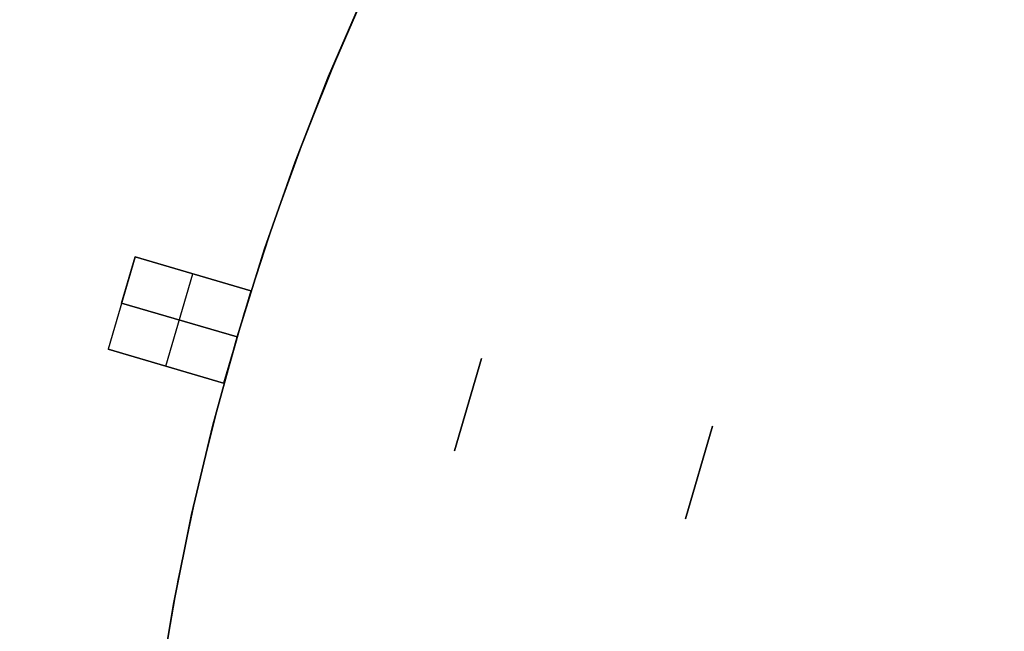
# Model space of a CAD drawing. Header units: millimetres. Extents: x 220 to 1240, y -2940 to -1929.
# Tile 18 of 59: x 386 to 509, y -2378 to -2302. Entities that reach past the tile are written whole.
import ezdxf

# ---------------------------------------------------------------- set-up
doc = ezdxf.new("R2010")
doc.units = ezdxf.units.MM

msp = doc.modelspace()

# ---------------------------------------------------------------- linework, layer by layer
at = {"extrusion": (1.51515e-05, -2.17846e-06, 1)}
for points in [[(1060.01, -2434.51), (1059.81, -2423.02), (1059.21, -2411.54), (1058.21, -2400.09), (1056.81, -2388.68), (1055.01, -2377.33), (1052.83, -2366.05), (1050.25, -2354.85), (1047.28, -2343.74), (1043.93, -2332.75), (1040.19, -2321.88), (1036.08, -2311.15), (1031.6, -2300.57), (1026.75, -2290.14), (1021.55, -2279.9), (1015.99, -2269.84), (1010.08, -2259.98), (1003.83, -2250.34), (997.25, -2240.91), (990.35, -2231.72), (983.13, -2222.78), (975.6, -2214.09), (967.78, -2205.68), (959.67, -2197.54), (951.27, -2189.68), (942.61, -2182.13), (933.7, -2174.87), (924.53, -2167.94), (915.13, -2161.33), (905.51, -2155.05), (895.67, -2149.1), (885.63, -2143.51), (875.4, -2138.27), (865, -2133.38), (854.43, -2128.86), (843.71, -2124.72), (832.86, -2120.95), (821.87, -2117.55), (810.78, -2114.55), (799.59, -2111.93), (788.32, -2109.7), (776.97, -2107.87), (765.57, -2106.43), (754.12, -2105.39), (742.65, -2104.75), (731.16, -2104.51), (719.66, -2104.67), (708.18, -2105.23), (696.73, -2106.19), (685.32, -2107.55), (673.96, -2109.3), (662.67, -2111.45), (651.46, -2113.99), (640.35, -2116.92), (629.34, -2120.24), (618.46, -2123.93), (607.71, -2128.01), (597.11, -2132.45), (586.68, -2137.26), (576.41, -2142.43), (566.34, -2147.96), (556.46, -2153.83), (546.79, -2160.04), (537.34, -2166.59), (528.13, -2173.46), (519.16, -2180.65), (510.45, -2188.15), (502, -2195.94), (493.83, -2204.03), (485.95, -2212.39), (478.36, -2221.02), (471.08, -2229.91), (464.12, -2239.05), (457.47, -2248.43), (451.16, -2258.04), (445.18, -2267.85), (439.55, -2277.87), (434.27, -2288.08), (429.35, -2298.47), (424.8, -2309.02), (420.61, -2319.72), (416.8, -2330.57), (413.37, -2341.54)], [(413.37, -2341.54), (410.35, -2352.55), (407.7, -2363.66), (405.44, -2374.86), (403.57, -2386.13), (402.09, -2397.46), (401.01, -2408.83), (400.32, -2420.23), (400.02, -2431.65), (400.12, -2443.08), (400.61, -2454.49), (401.5, -2465.88), (402.78, -2477.23), (404.46, -2488.53), (406.52, -2499.76), (408.97, -2510.92), (411.81, -2521.99), (415.03, -2532.95), (418.63, -2543.79), (422.59, -2554.5), (426.93, -2565.07), (431.63, -2575.48), (436.69, -2585.72), (442.1, -2595.78), (447.85, -2605.65), (453.95, -2615.32), (460.37, -2624.76), (467.12, -2633.98), (474.18, -2642.96), (481.55, -2651.69), (489.21, -2660.16), (497.17, -2668.36), (505.4, -2676.28), (513.9, -2683.91), (522.66, -2691.24), (531.67, -2698.26), (540.92, -2704.97), (550.4, -2711.35), (560.08, -2717.4), (569.98, -2723.11), (580.06, -2728.48), (590.33, -2733.49), (600.76, -2738.15), (611.34, -2742.44), (622.07, -2746.36), (632.93, -2749.91), (643.91, -2753.08), (654.98, -2755.87), (666.15, -2758.27), (677.4, -2760.29), (688.7, -2761.91), (700.06, -2763.15), (711.45, -2763.99), (722.87, -2764.43), (734.29, -2764.48), (745.71, -2764.13), (757.11, -2763.39), (768.47, -2762.26), (779.8, -2760.73), (791.06, -2758.81), (802.24, -2756.51), (813.35, -2753.81), (824.35, -2750.74), (835.24, -2747.28), (846, -2743.45), (856.62, -2739.25), (867.09, -2734.69), (877.4, -2729.76), (887.53, -2724.48), (897.47, -2718.86), (907.21, -2712.89), (916.74, -2706.59), (926.05, -2699.97), (935.12, -2693.02), (943.94, -2685.77), (952.51, -2678.21), (960.81, -2670.36), (968.84, -2662.23), (976.58, -2653.83), (984.02, -2645.17), (991.16, -2636.25), (997.99, -2627.09), (1004.49, -2617.7), (1010.67, -2608.09), (1016.51, -2598.27), (1022, -2588.26), (1027.15, -2578.06), (1031.94, -2567.69), (1036.37, -2557.16), (1040.43, -2546.48), (1044.12, -2535.67), (1047.43, -2524.74), (1050.36, -2513.7), (1052.91, -2502.56), (1055.08, -2491.34), (1056.85, -2480.06), (1058.23, -2468.72), (1059.22, -2457.34), (1059.81, -2445.93), (1060.01, -2434.51)]]:
    msp.add_lwpolyline(points, dxfattribs=at)
at = {"extrusion": (-1.51515e-05, 2.17846e-06, 1)}
for points in [[(413.36, -2341.54), (416.79, -2330.57), (420.6, -2319.72), (424.78, -2309.02), (429.34, -2298.47), (434.26, -2288.08), (439.54, -2277.87), (445.17, -2267.85), (451.14, -2258.03), (457.46, -2248.43), (464.1, -2239.05), (471.07, -2229.91), (478.35, -2221.02), (485.94, -2212.39), (493.82, -2204.02), (501.99, -2195.94), (510.44, -2188.14), (519.15, -2180.65), (528.12, -2173.46), (537.33, -2166.59), (546.78, -2160.04), (556.44, -2153.83), (566.32, -2147.96), (576.4, -2142.43), (586.66, -2137.26), (597.1, -2132.45), (607.7, -2128), (618.45, -2123.93), (629.33, -2120.23), (640.34, -2116.92), (651.45, -2113.99), (662.66, -2111.45), (673.95, -2109.3), (685.31, -2107.55), (696.72, -2106.19), (708.17, -2105.23), (719.65, -2104.67), (731.14, -2104.51), (742.63, -2104.75), (754.11, -2105.39), (765.56, -2106.43), (776.96, -2107.87), (788.3, -2109.7), (799.58, -2111.93), (810.77, -2114.55), (821.86, -2117.55), (832.84, -2120.94), (843.7, -2124.72), (854.42, -2128.86), (864.99, -2133.38), (875.39, -2138.26), (885.62, -2143.51), (895.66, -2149.1), (905.5, -2155.04), (915.12, -2161.33), (924.52, -2167.94), (933.69, -2174.87), (942.6, -2182.12), (951.26, -2189.68), (959.65, -2197.53), (967.77, -2205.67), (975.59, -2214.09), (983.12, -2222.78), (990.34, -2231.72), (997.24, -2240.91), (1003.82, -2250.33), (1010.07, -2259.98), (1015.97, -2269.84), (1021.53, -2279.9), (1026.74, -2290.14), (1031.59, -2300.56), (1036.07, -2311.15), (1040.18, -2321.88), (1043.91, -2332.75), (1047.27, -2343.74), (1050.23, -2354.85), (1052.81, -2366.05), (1055, -2377.33), (1056.8, -2388.68), (1058.19, -2400.09), (1059.19, -2411.54), (1059.79, -2423.02), (1059.99, -2434.51)], [(413.37, -2341.54), (416.8, -2330.57), (420.61, -2319.72), (424.79, -2309.02), (429.35, -2298.47), (434.27, -2288.08), (439.55, -2277.87), (445.18, -2267.85), (451.15, -2258.03), (457.47, -2248.43), (464.11, -2239.05), (471.08, -2229.91), (478.36, -2221.02), (485.95, -2212.39), (493.83, -2204.02), (502, -2195.94), (510.44, -2188.15), (519.16, -2180.65), (528.12, -2173.46), (537.34, -2166.59), (546.78, -2160.04), (556.45, -2153.83), (566.33, -2147.96), (576.41, -2142.43), (586.67, -2137.26), (597.11, -2132.45), (607.71, -2128), (618.46, -2123.93), (629.34, -2120.24), (640.34, -2116.92), (651.46, -2113.99), (662.67, -2111.45), (673.96, -2109.3), (685.31, -2107.55), (696.73, -2106.19), (708.18, -2105.23), (719.66, -2104.67), (731.15, -2104.51), (742.64, -2104.75), (754.12, -2105.39), (765.56, -2106.43), (776.97, -2107.87), (788.31, -2109.7), (799.59, -2111.93), (810.78, -2114.55), (821.87, -2117.55), (832.85, -2120.94), (843.71, -2124.72), (854.43, -2128.86), (864.99, -2133.38), (875.4, -2138.27), (885.63, -2143.51), (895.67, -2149.1), (905.5, -2155.05), (915.13, -2161.33), (924.53, -2167.94), (933.69, -2174.87), (942.61, -2182.12), (951.27, -2189.68), (959.66, -2197.53), (967.77, -2205.68), (975.6, -2214.09), (983.12, -2222.78), (990.34, -2231.72), (997.25, -2240.91), (1003.83, -2250.33), (1010.07, -2259.98), (1015.98, -2269.84), (1021.54, -2279.9), (1026.75, -2290.14), (1031.6, -2300.57), (1036.08, -2311.15), (1040.19, -2321.88), (1043.92, -2332.75), (1047.27, -2343.74), (1050.24, -2354.85), (1052.82, -2366.05), (1055.01, -2377.33), (1056.8, -2388.68), (1058.2, -2400.09), (1059.2, -2411.54), (1059.8, -2423.02), (1060, -2434.51)], [(1059.99, -2434.51), (1059.8, -2445.93), (1059.2, -2457.34), (1058.22, -2468.72), (1056.84, -2480.06), (1055.06, -2491.34), (1052.9, -2502.56), (1050.35, -2513.69), (1047.42, -2524.74), (1044.11, -2535.67), (1040.42, -2546.48), (1036.36, -2557.16), (1031.93, -2567.69), (1027.14, -2578.06), (1021.99, -2588.25), (1016.49, -2598.27), (1010.65, -2608.09), (1004.48, -2617.7), (997.97, -2627.09), (991.15, -2636.25), (984.01, -2645.16), (976.57, -2653.83), (968.83, -2662.23), (960.8, -2670.36), (952.5, -2678.21), (943.93, -2685.77), (935.11, -2693.02), (926.04, -2699.96), (916.73, -2706.59), (907.2, -2712.89), (897.46, -2718.86), (887.52, -2724.48), (877.39, -2729.76), (867.08, -2734.69), (856.61, -2739.25), (845.99, -2743.45), (835.22, -2747.28), (824.34, -2750.73), (813.33, -2753.81), (802.23, -2756.5), (791.04, -2758.81), (779.78, -2760.73), (768.46, -2762.26), (757.1, -2763.39), (745.7, -2764.13), (734.28, -2764.48), (722.85, -2764.43), (711.44, -2763.98), (700.05, -2763.15), (688.69, -2761.91), (677.38, -2760.29), (666.14, -2758.27), (654.97, -2755.87), (643.89, -2753.08), (632.92, -2749.91), (622.06, -2746.36), (611.33, -2742.43), (600.75, -2738.14), (590.31, -2733.49), (580.05, -2728.47), (569.97, -2723.11), (560.07, -2717.4), (550.38, -2711.35), (540.91, -2704.96), (531.66, -2698.26), (522.65, -2691.23), (513.89, -2683.9), (505.39, -2676.28), (497.15, -2668.36), (489.2, -2660.16), (481.53, -2651.69), (474.17, -2642.96), (467.1, -2633.98), (460.36, -2624.76), (453.93, -2615.31), (447.84, -2605.65), (442.09, -2595.78), (436.68, -2585.72), (431.62, -2575.48), (426.92, -2565.07), (422.58, -2554.5), (418.61, -2543.79), (415.02, -2532.95), (411.8, -2521.98), (408.96, -2510.92), (406.51, -2499.76), (404.45, -2488.53), (402.77, -2477.23), (401.49, -2465.88), (400.6, -2454.49), (400.11, -2443.07), (400.01, -2431.65), (400.3, -2420.23), (400.99, -2408.83), (402.08, -2397.46), (403.56, -2386.13), (405.43, -2374.86), (407.69, -2363.66), (410.33, -2352.55), (413.36, -2341.54)], [(1060, -2434.51), (1059.8, -2445.93), (1059.21, -2457.34), (1058.22, -2468.72), (1056.84, -2480.06), (1055.07, -2491.34), (1052.91, -2502.56), (1050.36, -2513.7), (1047.43, -2524.74), (1044.11, -2535.67), (1040.42, -2546.48), (1036.36, -2557.16), (1031.93, -2567.69), (1027.14, -2578.06), (1022, -2588.26), (1016.5, -2598.27), (1010.66, -2608.09), (1004.49, -2617.7), (997.98, -2627.09), (991.16, -2636.25), (984.02, -2645.17), (976.57, -2653.83), (968.83, -2662.23), (960.81, -2670.36), (952.51, -2678.21), (943.94, -2685.77), (935.12, -2693.02), (926.04, -2699.96), (916.74, -2706.59), (907.21, -2712.89), (897.47, -2718.86), (887.53, -2724.48), (877.4, -2729.76), (867.09, -2734.69), (856.62, -2739.25), (845.99, -2743.45), (835.23, -2747.28), (824.34, -2750.74), (813.34, -2753.81), (802.24, -2756.5), (791.05, -2758.81), (779.79, -2760.73), (768.47, -2762.26), (757.1, -2763.39), (745.7, -2764.13), (734.29, -2764.48), (722.86, -2764.43), (711.45, -2763.99), (700.06, -2763.15), (688.7, -2761.91), (677.39, -2760.29), (666.15, -2758.27), (654.98, -2755.87), (643.9, -2753.08), (632.93, -2749.91), (622.07, -2746.36), (611.34, -2742.44), (600.75, -2738.14), (590.32, -2733.49), (580.06, -2728.48), (569.97, -2723.11), (560.08, -2717.4), (550.39, -2711.35), (540.92, -2704.96), (531.67, -2698.26), (522.66, -2691.24), (513.9, -2683.91), (505.4, -2676.28), (497.16, -2668.36), (489.21, -2660.16), (481.54, -2651.69), (474.17, -2642.96), (467.11, -2633.98), (460.37, -2624.76), (453.94, -2615.32), (447.85, -2605.65), (442.1, -2595.78), (436.69, -2585.72), (431.63, -2575.48), (426.93, -2565.07), (422.59, -2554.5), (418.62, -2543.79), (415.03, -2532.95), (411.81, -2521.99), (408.97, -2510.92), (406.52, -2499.76), (404.45, -2488.53), (402.78, -2477.23), (401.5, -2465.88), (400.61, -2454.49), (400.11, -2443.08), (400.01, -2431.65), (400.31, -2420.23), (401, -2408.83), (402.09, -2397.46), (403.57, -2386.13), (405.44, -2374.86), (407.7, -2363.66), (410.34, -2352.55), (413.37, -2341.54)]]:
    msp.add_lwpolyline(points, dxfattribs=at)
for points in [[(413.37, -2341.54), (416.8, -2330.57), (420.61, -2319.72), (424.79, -2309.02), (429.35, -2298.47), (434.27, -2288.08), (439.54, -2277.87), (445.17, -2267.85), (451.15, -2258.03), (457.46, -2248.43), (464.11, -2239.05), (471.08, -2229.91), (478.36, -2221.02), (485.94, -2212.39), (493.83, -2204.02), (502, -2195.94), (510.44, -2188.15)], [(430.58, -2295.77), (425.95, -2306.24), (421.68, -2316.87), (417.78, -2327.64), (414.26, -2338.54), (411.12, -2349.56), (408.37, -2360.68), (406, -2371.88), (404.02, -2383.17), (402.43, -2394.51), (401.24, -2405.9), (400.45, -2417.33), (400.05, -2428.78), (400.05, -2440.24), (400.45, -2451.68), (401.24, -2463.11)], [(430.58, -2295.77), (425.95, -2306.24), (421.68, -2316.87), (417.78, -2327.64), (414.26, -2338.54), (411.12, -2349.56), (408.37, -2360.68), (406, -2371.88), (404.02, -2383.17), (402.43, -2394.51), (401.24, -2405.9), (400.45, -2417.33), (400.05, -2428.78), (400.05, -2440.24), (400.45, -2451.68), (401.24, -2463.11)], [(400.67, -2331.55), (397.28, -2343.07)], [(400.67, -2331.55), (397.28, -2343.07)], [(398.97, -2337.31), (400.67, -2331.55)], [(415.06, -2335.78), (400.67, -2331.55)], [(400.67, -2331.55), (415.06, -2335.78)], [(404.48, -2345.18), (407.86, -2333.67)], [(404.48, -2345.18), (407.86, -2333.67)], [(415.06, -2335.78), (411.68, -2347.29)], [(415.06, -2335.78), (411.68, -2347.29)], [(398.97, -2337.31), (413.37, -2341.54)], [(413.37, -2341.54), (398.97, -2337.31)], [(401.49, -2465.88), (400.61, -2454.49), (400.11, -2443.07), (400.01, -2431.65), (400.31, -2420.23), (401, -2408.83), (402.09, -2397.46), (403.57, -2386.13), (405.44, -2374.86), (407.69, -2363.66), (410.34, -2352.55), (413.37, -2341.54)], [(397.28, -2343.07), (411.68, -2347.29)], [(411.68, -2347.29), (397.28, -2343.07)], [(443.84, -2344.23), (440.46, -2355.75)], [(443.84, -2344.23), (440.46, -2355.75)], [(443.84, -2344.23), (440.46, -2355.75)], [(443.84, -2344.23), (440.46, -2355.75)], [(443.84, -2344.23), (440.46, -2355.75)], [(443.84, -2344.23), (440.46, -2355.75)], [(440.46, -2355.75), (443.84, -2344.23)], [(440.46, -2355.75), (443.84, -2344.23)], [(469.25, -2364.2), (472.63, -2352.68)], [(472.63, -2352.68), (469.25, -2364.2)], [(472.63, -2352.68), (469.25, -2364.2)], [(472.63, -2352.68), (469.25, -2364.2)], [(469.25, -2364.2), (472.63, -2352.68)], [(469.25, -2364.2), (472.63, -2352.68)]]:
    msp.add_lwpolyline(points)
at = {"extrusion": (0.281733, 0.959493, -1.91106e-15)}
msp.add_lwpolyline([(-1041.31, 401.99), (-1040.29, 401.98), (-1039.26, 401.93), (-1038.24, 401.84), (-1037.22, 401.72), (-1036.21, 401.56), (-1035.21, 401.37), (-1034.21, 401.14), (-1033.22, 400.88), (-1032.23, 400.59), (-1031.26, 400.26), (-1030.3, 399.9), (-1029.36, 399.51), (-1028.43, 399.09), (-1027.51, 398.63), (-1026.61, 398.14), (-1025.72, 397.63), (-1024.86, 397.08), (-1024.01, 396.5), (-1023.18, 395.9), (-1022.38, 395.27), (-1021.59, 394.61), (-1020.83, 393.92), (-1020.1, 393.21), (-1019.38, 392.47), (-1018.7, 391.71), (-1018.04, 390.93), (-1017.41, 390.12), (-1016.8, 389.3), (-1016.22, 388.45), (-1015.68, 387.58), (-1015.16, 386.7), (-1014.67, 385.8), (-1014.22, 384.88), (-1013.79, 383.95), (-1013.4, 383), (-1013.04, 382.04), (-1012.72, 381.07), (-1012.42, 380.09), (-1012.16, 379.1), (-1011.94, 378.1), (-1011.75, 377.09), (-1011.59, 376.08), (-1011.47, 375.06), (-1011.38, 374.04), (-1011.33, 373.02), (-1011.31, 371.99)], dxfattribs=at)
at = {"extrusion": (0.281733, 0.959493, -2.39336e-14)}
msp.add_lwpolyline([(-1011.31, -648.01), (-1011.33, -649.03), (-1011.38, -650.05), (-1011.47, -651.07), (-1011.59, -652.09), (-1011.75, -653.1), (-1011.94, -654.11), (-1012.16, -655.11), (-1012.42, -656.1), (-1012.72, -657.08), (-1013.04, -658.05), (-1013.4, -659.01), (-1013.79, -659.96), (-1014.22, -660.89), (-1014.67, -661.81), (-1015.16, -662.71), (-1015.68, -663.59), (-1016.22, -664.46), (-1016.8, -665.31), (-1017.41, -666.13), (-1018.04, -666.94), (-1018.7, -667.72), (-1019.38, -668.48), (-1020.1, -669.22), (-1020.83, -669.93), (-1021.59, -670.62), (-1022.38, -671.28), (-1023.18, -671.91), (-1024.01, -672.51), (-1024.86, -673.09), (-1025.72, -673.64), (-1026.61, -674.15), (-1027.51, -674.64), (-1028.43, -675.1), (-1029.36, -675.52), (-1030.3, -675.91), (-1031.26, -676.27), (-1032.23, -676.6), (-1033.22, -676.89), (-1034.21, -677.15), (-1035.21, -677.38), (-1036.21, -677.57), (-1037.22, -677.73), (-1038.24, -677.85), (-1039.26, -677.94), (-1040.29, -677.99), (-1041.31, -678.01)], dxfattribs=at)
at = {"extrusion": (0.281733, 0.959493, -3.26692e-15)}
msp.add_lwpolyline([(-1086.31, -498.01), (-1084.26, -497.97), (-1082.22, -497.87), (-1080.17, -497.69), (-1078.14, -497.45), (-1076.12, -497.13), (-1074.1, -496.75), (-1072.1, -496.3), (-1070.12, -495.78), (-1068.16, -495.19), (-1066.22, -494.54), (-1064.3, -493.82), (-1062.41, -493.04), (-1060.54, -492.19), (-1058.71, -491.28), (-1056.9, -490.3), (-1055.13, -489.27), (-1053.4, -488.18), (-1051.71, -487.02), (-1050.06, -485.81), (-1048.44, -484.55), (-1046.88, -483.23), (-1045.36, -481.86), (-1043.88, -480.43), (-1042.46, -478.96), (-1041.09, -477.44), (-1039.77, -475.87), (-1038.5, -474.26), (-1037.29, -472.61), (-1036.14, -470.91), (-1035.04, -469.18), (-1034.01, -467.41), (-1033.04, -465.61), (-1032.13, -463.77), (-1031.28, -461.91), (-1030.49, -460.02), (-1029.77, -458.1), (-1029.12, -456.16), (-1028.53, -454.19), (-1028.02, -452.21), (-1027.56, -450.21), (-1027.18, -448.2), (-1026.87, -446.17), (-1026.62, -444.14), (-1026.45, -442.1), (-1026.34, -440.05), (-1026.31, -438.01)], dxfattribs=at)
at = {"extrusion": (0.281733, 0.959493, 4.75172e-15)}
msp.add_lwpolyline([(-1026.31, 161.99), (-1026.34, 164.04), (-1026.45, 166.09), (-1026.62, 168.13), (-1026.87, 170.16), (-1027.18, 172.19), (-1027.56, 174.2), (-1028.02, 176.2), (-1028.53, 178.18), (-1029.12, 180.15), (-1029.77, 182.09), (-1030.49, 184.01), (-1031.28, 185.9), (-1032.13, 187.76), (-1033.04, 189.6), (-1034.01, 191.4), (-1035.04, 193.17), (-1036.14, 194.9), (-1037.29, 196.6), (-1038.5, 198.25), (-1039.77, 199.86), (-1041.09, 201.43), (-1042.46, 202.95), (-1043.88, 204.42), (-1045.36, 205.85), (-1046.88, 207.22), (-1048.44, 208.54), (-1050.06, 209.8), (-1051.71, 211.01), (-1053.4, 212.17), (-1055.13, 213.26), (-1056.9, 214.29), (-1058.71, 215.27), (-1060.54, 216.18), (-1062.41, 217.03), (-1064.3, 217.81), (-1066.22, 218.53), (-1068.16, 219.18), (-1070.12, 219.77), (-1072.1, 220.29), (-1074.1, 220.74), (-1076.12, 221.12), (-1078.14, 221.44), (-1080.17, 221.68), (-1082.22, 221.86), (-1084.26, 221.96), (-1086.31, 221.99)], dxfattribs=at)
at = {"extrusion": (0.281733, 0.959493, 4.61248e-15)}
msp.add_lwpolyline([(-1011.31, 371.99), (-1011.33, 373.02), (-1011.38, 374.04), (-1011.47, 375.06), (-1011.59, 376.08), (-1011.75, 377.09), (-1011.94, 378.1), (-1012.16, 379.1), (-1012.42, 380.09), (-1012.72, 381.07), (-1013.04, 382.04), (-1013.4, 383), (-1013.79, 383.95), (-1014.22, 384.88), (-1014.67, 385.8), (-1015.16, 386.7), (-1015.68, 387.58), (-1016.22, 388.45), (-1016.8, 389.3), (-1017.41, 390.12), (-1018.04, 390.93), (-1018.7, 391.71), (-1019.38, 392.47), (-1020.1, 393.21), (-1020.83, 393.92), (-1021.59, 394.61), (-1022.38, 395.27), (-1023.18, 395.9), (-1024.01, 396.5), (-1024.86, 397.08), (-1025.72, 397.63), (-1026.61, 398.14), (-1027.51, 398.63), (-1028.43, 399.09), (-1029.36, 399.51), (-1030.3, 399.9), (-1031.26, 400.26), (-1032.23, 400.59), (-1033.22, 400.88), (-1034.21, 401.14), (-1035.21, 401.37), (-1036.21, 401.56), (-1037.22, 401.72), (-1038.24, 401.84), (-1039.26, 401.93), (-1040.29, 401.98), (-1041.31, 401.99)], dxfattribs=at)
at = {"extrusion": (0.281733, 0.959493, 1.67189e-14)}
msp.add_lwpolyline([(-1041.31, -678.01), (-1040.29, -677.99), (-1039.26, -677.94), (-1038.24, -677.85), (-1037.22, -677.73), (-1036.21, -677.57), (-1035.21, -677.38), (-1034.21, -677.15), (-1033.22, -676.89), (-1032.23, -676.6), (-1031.26, -676.27), (-1030.3, -675.91), (-1029.36, -675.52), (-1028.43, -675.1), (-1027.51, -674.64), (-1026.61, -674.15), (-1025.72, -673.64), (-1024.86, -673.09), (-1024.01, -672.51), (-1023.18, -671.91), (-1022.38, -671.28), (-1021.59, -670.62), (-1020.83, -669.93), (-1020.1, -669.22), (-1019.38, -668.48), (-1018.7, -667.72), (-1018.04, -666.94), (-1017.41, -666.13), (-1016.8, -665.31), (-1016.22, -664.46), (-1015.68, -663.59), (-1015.16, -662.71), (-1014.67, -661.81), (-1014.22, -660.89), (-1013.79, -659.96), (-1013.4, -659.01), (-1013.04, -658.05), (-1012.72, -657.08), (-1012.42, -656.1), (-1012.16, -655.11), (-1011.94, -654.11), (-1011.75, -653.1), (-1011.59, -652.09), (-1011.47, -651.07), (-1011.38, -650.05), (-1011.33, -649.03), (-1011.31, -648.01)], dxfattribs=at)
at = {"extrusion": (0.281733, 0.959493, -3.26336e-15)}
msp.add_lwpolyline([(-1086.31, -498.01), (-1084.26, -497.97), (-1082.22, -497.87), (-1080.17, -497.69), (-1078.14, -497.45), (-1076.12, -497.13), (-1074.1, -496.75), (-1072.1, -496.3), (-1070.12, -495.78), (-1068.16, -495.19), (-1066.22, -494.54), (-1064.3, -493.82), (-1062.41, -493.04), (-1060.54, -492.19), (-1058.71, -491.28), (-1056.9, -490.3), (-1055.13, -489.27), (-1053.4, -488.18), (-1051.71, -487.02), (-1050.06, -485.81), (-1048.44, -484.55), (-1046.88, -483.23), (-1045.36, -481.86), (-1043.88, -480.43), (-1042.46, -478.96), (-1041.09, -477.44), (-1039.77, -475.87), (-1038.5, -474.26), (-1037.29, -472.61), (-1036.14, -470.91), (-1035.04, -469.18), (-1034.01, -467.41), (-1033.04, -465.61), (-1032.13, -463.77), (-1031.28, -461.91), (-1030.49, -460.02), (-1029.77, -458.1), (-1029.12, -456.16), (-1028.53, -454.19), (-1028.02, -452.21), (-1027.56, -450.21), (-1027.18, -448.2), (-1026.87, -446.17), (-1026.62, -444.14), (-1026.45, -442.1), (-1026.34, -440.05), (-1026.31, -438.01)], dxfattribs=at)
at = {"extrusion": (0.281733, 0.959493, -6.53008e-15)}
msp.add_lwpolyline([(-1026.31, 161.99), (-1026.34, 164.04), (-1026.45, 166.09), (-1026.62, 168.13), (-1026.87, 170.16), (-1027.18, 172.19), (-1027.56, 174.2), (-1028.02, 176.2), (-1028.53, 178.18), (-1029.12, 180.15), (-1029.77, 182.09), (-1030.49, 184.01), (-1031.28, 185.9), (-1032.13, 187.76), (-1033.04, 189.6), (-1034.01, 191.4), (-1035.04, 193.17), (-1036.14, 194.9), (-1037.29, 196.6), (-1038.5, 198.25), (-1039.77, 199.86), (-1041.09, 201.43), (-1042.46, 202.95), (-1043.88, 204.42), (-1045.36, 205.85), (-1046.88, 207.22), (-1048.44, 208.54), (-1050.06, 209.8), (-1051.71, 211.01), (-1053.4, 212.17), (-1055.13, 213.26), (-1056.9, 214.29), (-1058.71, 215.27), (-1060.54, 216.18), (-1062.41, 217.03), (-1064.3, 217.81), (-1066.22, 218.53), (-1068.16, 219.18), (-1070.12, 219.77), (-1072.1, 220.29), (-1074.1, 220.74), (-1076.12, 221.12), (-1078.14, 221.44), (-1080.17, 221.68), (-1082.22, 221.86), (-1084.26, 221.96), (-1086.31, 221.99)], dxfattribs=at)
at = {"extrusion": (0.281733, 0.959493, -2.332e-15)}
msp.add_lwpolyline([(-1011.31, 371.99), (-1011.33, 373.02), (-1011.38, 374.04), (-1011.47, 375.06), (-1011.59, 376.08), (-1011.75, 377.09), (-1011.94, 378.1), (-1012.16, 379.1), (-1012.42, 380.09), (-1012.72, 381.07), (-1013.04, 382.04), (-1013.4, 383), (-1013.79, 383.95), (-1014.22, 384.88), (-1014.67, 385.8), (-1015.16, 386.7), (-1015.68, 387.58), (-1016.22, 388.45), (-1016.8, 389.3), (-1017.41, 390.12), (-1018.04, 390.93), (-1018.7, 391.71), (-1019.38, 392.47), (-1020.1, 393.21), (-1020.83, 393.92), (-1021.59, 394.61), (-1022.38, 395.27), (-1023.18, 395.9), (-1024.01, 396.5), (-1024.86, 397.08), (-1025.72, 397.63), (-1026.61, 398.14), (-1027.51, 398.63), (-1028.43, 399.09), (-1029.36, 399.51), (-1030.3, 399.9), (-1031.26, 400.26), (-1032.23, 400.59), (-1033.22, 400.88), (-1034.21, 401.14), (-1035.21, 401.37), (-1036.21, 401.56), (-1037.22, 401.72), (-1038.24, 401.84), (-1039.26, 401.93), (-1040.29, 401.98), (-1041.31, 401.99)], dxfattribs=at)
at = {"extrusion": (0.281733, 0.959493, 1.11288e-14)}
msp.add_lwpolyline([(-1041.31, -678.01), (-1040.29, -677.99), (-1039.26, -677.94), (-1038.24, -677.85), (-1037.22, -677.73), (-1036.21, -677.57), (-1035.21, -677.38), (-1034.21, -677.15), (-1033.22, -676.89), (-1032.23, -676.6), (-1031.26, -676.27), (-1030.3, -675.91), (-1029.36, -675.52), (-1028.43, -675.1), (-1027.51, -674.64), (-1026.61, -674.15), (-1025.72, -673.64), (-1024.86, -673.09), (-1024.01, -672.51), (-1023.18, -671.91), (-1022.38, -671.28), (-1021.59, -670.62), (-1020.83, -669.93), (-1020.1, -669.22), (-1019.38, -668.48), (-1018.7, -667.72), (-1018.04, -666.94), (-1017.41, -666.13), (-1016.8, -665.31), (-1016.22, -664.46), (-1015.68, -663.59), (-1015.16, -662.71), (-1014.67, -661.81), (-1014.22, -660.89), (-1013.79, -659.96), (-1013.4, -659.01), (-1013.04, -658.05), (-1012.72, -657.08), (-1012.42, -656.1), (-1012.16, -655.11), (-1011.94, -654.11), (-1011.75, -653.1), (-1011.59, -652.09), (-1011.47, -651.07), (-1011.38, -650.05), (-1011.33, -649.03), (-1011.31, -648.01)], dxfattribs=at)
at = {"extrusion": (0.281733, 0.959493, 4.89903e-14)}
msp.add_lwpolyline([(-1086.31, 371.99), (-1086.29, 373.02), (-1086.24, 374.04), (-1086.15, 375.06), (-1086.03, 376.08), (-1085.87, 377.09), (-1085.68, 378.1), (-1085.46, 379.1), (-1085.2, 380.09), (-1084.9, 381.07), (-1084.58, 382.04), (-1084.22, 383), (-1083.83, 383.95), (-1083.4, 384.88), (-1082.95, 385.8), (-1082.46, 386.7), (-1081.94, 387.58), (-1081.4, 388.45), (-1080.82, 389.3), (-1080.21, 390.12), (-1079.58, 390.93), (-1078.92, 391.71), (-1078.24, 392.47), (-1077.52, 393.21), (-1076.79, 393.92), (-1076.03, 394.61), (-1075.24, 395.27), (-1074.44, 395.9), (-1073.61, 396.5), (-1072.76, 397.08), (-1071.9, 397.63), (-1071.01, 398.14), (-1070.11, 398.63), (-1069.19, 399.09), (-1068.26, 399.51), (-1067.32, 399.9), (-1066.36, 400.26), (-1065.39, 400.59), (-1064.4, 400.88), (-1063.41, 401.14), (-1062.41, 401.37), (-1061.41, 401.56), (-1060.39, 401.72), (-1059.38, 401.84), (-1058.36, 401.93), (-1057.33, 401.98), (-1056.31, 401.99)], dxfattribs=at)
at = {"extrusion": (0.281733, 0.959493, 1.25889e-14)}
msp.add_lwpolyline([(-1056.31, -678.01), (-1057.33, -677.99), (-1058.36, -677.94), (-1059.38, -677.85), (-1060.39, -677.73), (-1061.41, -677.57), (-1062.41, -677.38), (-1063.41, -677.15), (-1064.4, -676.89), (-1065.39, -676.6), (-1066.36, -676.27), (-1067.32, -675.91), (-1068.26, -675.52), (-1069.19, -675.1), (-1070.11, -674.64), (-1071.01, -674.15), (-1071.9, -673.64), (-1072.76, -673.09), (-1073.61, -672.51), (-1074.44, -671.91), (-1075.24, -671.28), (-1076.03, -670.62), (-1076.79, -669.93), (-1077.52, -669.22), (-1078.24, -668.48), (-1078.92, -667.72), (-1079.58, -666.94), (-1080.21, -666.13), (-1080.82, -665.31), (-1081.4, -664.46), (-1081.94, -663.59), (-1082.46, -662.71), (-1082.95, -661.81), (-1083.4, -660.89), (-1083.83, -659.96), (-1084.22, -659.01), (-1084.58, -658.05), (-1084.9, -657.08), (-1085.2, -656.1), (-1085.46, -655.11), (-1085.68, -654.11), (-1085.87, -653.1), (-1086.03, -652.09), (-1086.15, -651.07), (-1086.24, -650.05), (-1086.29, -649.03), (-1086.31, -648.01)], dxfattribs=at)
at = {"extrusion": (0.281733, 0.959493, -1.91781e-14)}
msp.add_lwpolyline([(-1026.31, -438.01), (-1026.34, -440.05), (-1026.45, -442.1), (-1026.62, -444.14), (-1026.87, -446.17), (-1027.18, -448.2), (-1027.56, -450.21), (-1028.02, -452.21), (-1028.53, -454.19), (-1029.12, -456.16), (-1029.77, -458.1), (-1030.49, -460.02), (-1031.28, -461.91), (-1032.13, -463.77), (-1033.04, -465.61), (-1034.01, -467.41), (-1035.04, -469.18), (-1036.14, -470.91), (-1037.29, -472.61), (-1038.5, -474.26), (-1039.77, -475.87), (-1041.09, -477.44), (-1042.46, -478.96), (-1043.88, -480.43), (-1045.36, -481.86), (-1046.88, -483.23), (-1048.44, -484.55), (-1050.06, -485.81), (-1051.71, -487.02), (-1053.4, -488.18), (-1055.13, -489.27), (-1056.9, -490.3), (-1058.71, -491.28), (-1060.54, -492.19), (-1062.41, -493.04), (-1064.3, -493.82), (-1066.22, -494.54), (-1068.16, -495.19), (-1070.12, -495.78), (-1072.1, -496.3), (-1074.1, -496.75), (-1076.12, -497.13), (-1078.14, -497.45), (-1080.17, -497.69), (-1082.22, -497.87), (-1084.26, -497.97), (-1086.31, -498.01)], dxfattribs=at)
at = {"extrusion": (0.281733, 0.959493, 2.10953e-14)}
msp.add_lwpolyline([(-1086.31, 221.99), (-1084.26, 221.96), (-1082.22, 221.86), (-1080.17, 221.68), (-1078.14, 221.44), (-1076.12, 221.12), (-1074.1, 220.74), (-1072.1, 220.29), (-1070.12, 219.77), (-1068.16, 219.18), (-1066.22, 218.53), (-1064.3, 217.81), (-1062.41, 217.03), (-1060.54, 216.18), (-1058.71, 215.27), (-1056.9, 214.29), (-1055.13, 213.26), (-1053.4, 212.17), (-1051.71, 211.01), (-1050.06, 209.8), (-1048.44, 208.54), (-1046.88, 207.22), (-1045.36, 205.85), (-1043.88, 204.42), (-1042.46, 202.95), (-1041.09, 201.43), (-1039.77, 199.86), (-1038.5, 198.25), (-1037.29, 196.6), (-1036.14, 194.9), (-1035.04, 193.17), (-1034.01, 191.4), (-1033.04, 189.6), (-1032.13, 187.76), (-1031.28, 185.9), (-1030.49, 184.01), (-1029.77, 182.09), (-1029.12, 180.15), (-1028.53, 178.18), (-1028.02, 176.2), (-1027.56, 174.2), (-1027.18, 172.19), (-1026.87, 170.16), (-1026.62, 168.13), (-1026.45, 166.09), (-1026.34, 164.04), (-1026.31, 161.99)], dxfattribs=at)
at = {"extrusion": (0.281733, 0.959493, 2.30358e-15)}
msp.add_lwpolyline([(-1056.31, 401.99), (-1057.33, 401.98), (-1058.36, 401.93), (-1059.38, 401.84), (-1060.39, 401.72), (-1061.41, 401.56), (-1062.41, 401.37), (-1063.41, 401.14), (-1064.4, 400.88), (-1065.39, 400.59), (-1066.36, 400.26), (-1067.32, 399.9), (-1068.26, 399.51), (-1069.19, 399.09), (-1070.11, 398.63), (-1071.01, 398.14), (-1071.9, 397.63), (-1072.76, 397.08), (-1073.61, 396.5), (-1074.44, 395.9), (-1075.24, 395.27), (-1076.03, 394.61), (-1076.79, 393.92), (-1077.52, 393.21), (-1078.24, 392.47), (-1078.92, 391.71), (-1079.58, 390.93), (-1080.21, 390.12), (-1080.82, 389.3), (-1081.4, 388.45), (-1081.94, 387.58), (-1082.46, 386.7), (-1082.95, 385.8), (-1083.4, 384.88), (-1083.83, 383.95), (-1084.22, 383), (-1084.58, 382.04), (-1084.9, 381.07), (-1085.2, 380.09), (-1085.46, 379.1), (-1085.68, 378.1), (-1085.87, 377.09), (-1086.03, 376.08), (-1086.15, 375.06), (-1086.24, 374.04), (-1086.29, 373.02), (-1086.31, 371.99)], dxfattribs=at)
at = {"extrusion": (0.281733, 0.959493, 1.72475e-15)}
msp.add_lwpolyline([(-1086.31, -648.01), (-1086.29, -649.03), (-1086.24, -650.05), (-1086.15, -651.07), (-1086.03, -652.09), (-1085.87, -653.1), (-1085.68, -654.11), (-1085.46, -655.11), (-1085.2, -656.1), (-1084.9, -657.08), (-1084.58, -658.05), (-1084.22, -659.01), (-1083.83, -659.96), (-1083.4, -660.89), (-1082.95, -661.81), (-1082.46, -662.71), (-1081.94, -663.59), (-1081.4, -664.46), (-1080.82, -665.31), (-1080.21, -666.13), (-1079.58, -666.94), (-1078.92, -667.72), (-1078.24, -668.48), (-1077.52, -669.22), (-1076.79, -669.93), (-1076.03, -670.62), (-1075.24, -671.28), (-1074.44, -671.91), (-1073.61, -672.51), (-1072.76, -673.09), (-1071.9, -673.64), (-1071.01, -674.15), (-1070.11, -674.64), (-1069.19, -675.1), (-1068.26, -675.52), (-1067.32, -675.91), (-1066.36, -676.27), (-1065.39, -676.6), (-1064.4, -676.89), (-1063.41, -677.15), (-1062.41, -677.38), (-1061.41, -677.57), (-1060.39, -677.73), (-1059.38, -677.85), (-1058.36, -677.94), (-1057.33, -677.99), (-1056.31, -678.01)], dxfattribs=at)
at = {"extrusion": (0.281733, 0.959493, -1.98892e-14)}
msp.add_lwpolyline([(-1116.31, -528.01), (-1116.29, -526.98), (-1116.24, -525.96), (-1116.15, -524.94), (-1116.03, -523.92), (-1115.87, -522.91), (-1115.68, -521.9), (-1115.46, -520.9), (-1115.2, -519.91), (-1114.9, -518.93), (-1114.58, -517.96), (-1114.22, -517), (-1113.83, -516.05), (-1113.4, -515.12), (-1112.95, -514.2), (-1112.46, -513.3), (-1111.94, -512.42), (-1111.4, -511.55), (-1110.82, -510.7), (-1110.21, -509.88), (-1109.58, -509.07), (-1108.92, -508.29), (-1108.24, -507.53), (-1107.52, -506.79), (-1106.79, -506.08), (-1106.03, -505.39), (-1105.24, -504.73), (-1104.44, -504.1), (-1103.61, -503.5), (-1102.76, -502.92), (-1101.9, -502.37), (-1101.01, -501.86), (-1100.11, -501.37), (-1099.19, -500.91), (-1098.26, -500.49), (-1097.32, -500.1), (-1096.36, -499.74), (-1095.39, -499.41), (-1094.4, -499.12), (-1093.41, -498.86), (-1092.41, -498.63), (-1091.41, -498.44), (-1090.39, -498.28), (-1089.38, -498.16), (-1088.36, -498.07), (-1087.33, -498.02), (-1086.31, -498.01)], dxfattribs=at)
at = {"extrusion": (0.281733, 0.959493, 1.18637e-14)}
msp.add_lwpolyline([(-1086.31, 221.99), (-1087.33, 222.01), (-1088.36, 222.06), (-1089.38, 222.15), (-1090.39, 222.27), (-1091.41, 222.43), (-1092.41, 222.62), (-1093.41, 222.85), (-1094.4, 223.11), (-1095.39, 223.4), (-1096.36, 223.73), (-1097.32, 224.09), (-1098.26, 224.48), (-1099.19, 224.9), (-1100.11, 225.36), (-1101.01, 225.85), (-1101.9, 226.36), (-1102.76, 226.91), (-1103.61, 227.49), (-1104.44, 228.09), (-1105.24, 228.72), (-1106.03, 229.38), (-1106.79, 230.07), (-1107.52, 230.78), (-1108.24, 231.52), (-1108.92, 232.28), (-1109.58, 233.06), (-1110.21, 233.87), (-1110.82, 234.69), (-1111.4, 235.54), (-1111.94, 236.41), (-1112.46, 237.29), (-1112.95, 238.19), (-1113.4, 239.11), (-1113.83, 240.04), (-1114.22, 240.99), (-1114.58, 241.95), (-1114.9, 242.92), (-1115.2, 243.9), (-1115.46, 244.89), (-1115.68, 245.89), (-1115.87, 246.9), (-1116.03, 247.91), (-1116.15, 248.93), (-1116.24, 249.95), (-1116.29, 250.97), (-1116.31, 251.99)], dxfattribs=at)
at = {"extrusion": (0.281733, 0.959493, -3.22092e-14)}
msp.add_lwpolyline([(-1116.31, 326.99), (-1116.29, 328.02), (-1116.24, 329.04), (-1116.15, 330.06), (-1116.03, 331.08), (-1115.87, 332.09), (-1115.68, 333.1), (-1115.46, 334.1), (-1115.2, 335.09), (-1114.9, 336.07), (-1114.58, 337.04), (-1114.22, 338), (-1113.83, 338.95), (-1113.4, 339.88), (-1112.95, 340.8), (-1112.46, 341.7), (-1111.94, 342.58), (-1111.4, 343.45), (-1110.82, 344.3), (-1110.21, 345.12), (-1109.58, 345.93), (-1108.92, 346.71), (-1108.24, 347.47), (-1107.52, 348.21), (-1106.79, 348.92), (-1106.03, 349.61), (-1105.24, 350.27), (-1104.44, 350.9), (-1103.61, 351.5), (-1102.76, 352.08), (-1101.9, 352.63), (-1101.01, 353.14), (-1100.11, 353.63), (-1099.19, 354.09), (-1098.26, 354.51), (-1097.32, 354.9), (-1096.36, 355.26), (-1095.39, 355.59), (-1094.4, 355.88), (-1093.41, 356.14), (-1092.41, 356.37), (-1091.41, 356.56), (-1090.39, 356.72), (-1089.38, 356.84), (-1088.36, 356.93), (-1087.33, 356.98), (-1086.31, 356.99)], dxfattribs=at)
at = {"extrusion": (1, 0, 0)}
for points in [[(-2344.23, 356.99), (-2344.23, 371.99)], [(-2344.23, -648.01), (-2344.23, -633.01)], [(-2349.99, 371.99), (-2349.99, 356.99)], [(-2349.99, -633.01), (-2349.99, -648.01)], [(-2352.68, 251.99), (-2352.68, 326.99)], [(-2352.68, -603.01), (-2352.68, -528.01)], [(-2355.75, 371.99), (-2355.75, 356.99)], [(-2355.75, -633.01), (-2355.75, -648.01)], [(-2358.44, 326.99), (-2358.44, 251.99)], [(-2358.44, -528.01), (-2358.44, -603.01)], [(-2364.2, -528.01), (-2364.2, -603.01)], [(-2364.2, 326.99), (-2364.2, 251.99)]]:
    msp.add_lwpolyline(points, dxfattribs=at)
at = {"extrusion": (0.281733, 0.959493, 1.31916e-14)}
msp.add_lwpolyline([(-1086.31, -633.01), (-1087.33, -632.99), (-1088.36, -632.94), (-1089.38, -632.85), (-1090.39, -632.73), (-1091.41, -632.57), (-1092.41, -632.38), (-1093.41, -632.15), (-1094.4, -631.89), (-1095.39, -631.6), (-1096.36, -631.27), (-1097.32, -630.91), (-1098.26, -630.52), (-1099.19, -630.1), (-1100.11, -629.64), (-1101.01, -629.15), (-1101.9, -628.64), (-1102.76, -628.09), (-1103.61, -627.51), (-1104.44, -626.91), (-1105.24, -626.28), (-1106.03, -625.62), (-1106.79, -624.93), (-1107.52, -624.22), (-1108.24, -623.48), (-1108.92, -622.72), (-1109.58, -621.94), (-1110.21, -621.13), (-1110.82, -620.31), (-1111.4, -619.46), (-1111.94, -618.59), (-1112.46, -617.71), (-1112.95, -616.81), (-1113.4, -615.89), (-1113.83, -614.96), (-1114.22, -614.01), (-1114.58, -613.05), (-1114.9, -612.08), (-1115.2, -611.1), (-1115.46, -610.11), (-1115.68, -609.11), (-1115.87, -608.1), (-1116.03, -607.09), (-1116.15, -606.07), (-1116.24, -605.05), (-1116.29, -604.03), (-1116.31, -603.01)], dxfattribs=at)
at = {"extrusion": (0.281733, 0.959493, -1.32362e-14)}
msp.add_lwpolyline([(-1056.31, 401.99), (-1057.33, 401.98), (-1058.36, 401.93), (-1059.38, 401.84), (-1060.39, 401.72), (-1061.41, 401.56), (-1062.41, 401.37), (-1063.41, 401.14), (-1064.4, 400.88), (-1065.39, 400.59), (-1066.36, 400.26), (-1067.32, 399.9), (-1068.26, 399.51), (-1069.19, 399.09), (-1070.11, 398.63), (-1071.01, 398.14), (-1071.9, 397.63), (-1072.76, 397.08), (-1073.61, 396.5), (-1074.44, 395.9), (-1075.24, 395.27), (-1076.03, 394.61), (-1076.79, 393.92), (-1077.52, 393.21), (-1078.24, 392.47), (-1078.92, 391.71), (-1079.58, 390.93), (-1080.21, 390.12), (-1080.82, 389.3), (-1081.4, 388.45), (-1081.94, 387.58), (-1082.46, 386.7), (-1082.95, 385.8), (-1083.4, 384.88), (-1083.83, 383.95), (-1084.22, 383), (-1084.58, 382.04), (-1084.9, 381.07), (-1085.2, 380.09), (-1085.46, 379.1), (-1085.68, 378.1), (-1085.87, 377.09), (-1086.03, 376.08), (-1086.15, 375.06), (-1086.24, 374.04), (-1086.29, 373.02), (-1086.31, 371.99)], dxfattribs=at)
at = {"extrusion": (0.281733, 0.959493, -1.25235e-14)}
msp.add_lwpolyline([(-1086.31, -648.01), (-1086.29, -649.03), (-1086.24, -650.05), (-1086.15, -651.07), (-1086.03, -652.09), (-1085.87, -653.1), (-1085.68, -654.11), (-1085.46, -655.11), (-1085.2, -656.1), (-1084.9, -657.08), (-1084.58, -658.05), (-1084.22, -659.01), (-1083.83, -659.96), (-1083.4, -660.89), (-1082.95, -661.81), (-1082.46, -662.71), (-1081.94, -663.59), (-1081.4, -664.46), (-1080.82, -665.31), (-1080.21, -666.13), (-1079.58, -666.94), (-1078.92, -667.72), (-1078.24, -668.48), (-1077.52, -669.22), (-1076.79, -669.93), (-1076.03, -670.62), (-1075.24, -671.28), (-1074.44, -671.91), (-1073.61, -672.51), (-1072.76, -673.09), (-1071.9, -673.64), (-1071.01, -674.15), (-1070.11, -674.64), (-1069.19, -675.1), (-1068.26, -675.52), (-1067.32, -675.91), (-1066.36, -676.27), (-1065.39, -676.6), (-1064.4, -676.89), (-1063.41, -677.15), (-1062.41, -677.38), (-1061.41, -677.57), (-1060.39, -677.73), (-1059.38, -677.85), (-1058.36, -677.94), (-1057.33, -677.99), (-1056.31, -678.01)], dxfattribs=at)
at = {"extrusion": (0.281733, 0.959493, -4.44605e-15)}
msp.add_lwpolyline([(-1086.31, -498.01), (-1087.33, -498.02), (-1088.36, -498.07), (-1089.38, -498.16), (-1090.39, -498.28), (-1091.41, -498.44), (-1092.41, -498.63), (-1093.41, -498.86), (-1094.4, -499.12), (-1095.39, -499.41), (-1096.36, -499.74), (-1097.32, -500.1), (-1098.26, -500.49), (-1099.19, -500.91), (-1100.11, -501.37), (-1101.01, -501.86), (-1101.9, -502.37), (-1102.76, -502.92), (-1103.61, -503.5), (-1104.44, -504.1), (-1105.24, -504.73), (-1106.03, -505.39), (-1106.79, -506.08), (-1107.52, -506.79), (-1108.24, -507.53), (-1108.92, -508.29), (-1109.58, -509.07), (-1110.21, -509.88), (-1110.82, -510.7), (-1111.4, -511.55), (-1111.94, -512.42), (-1112.46, -513.3), (-1112.95, -514.2), (-1113.4, -515.12), (-1113.83, -516.05), (-1114.22, -517), (-1114.58, -517.96), (-1114.9, -518.93), (-1115.2, -519.91), (-1115.46, -520.9), (-1115.68, -521.9), (-1115.87, -522.91), (-1116.03, -523.92), (-1116.15, -524.94), (-1116.24, -525.96), (-1116.29, -526.98), (-1116.31, -528.01)], dxfattribs=at)
at = {"extrusion": (0.281733, 0.959493, -5.97249e-15)}
msp.add_lwpolyline([(-1116.31, 251.99), (-1116.29, 250.97), (-1116.24, 249.95), (-1116.15, 248.93), (-1116.03, 247.91), (-1115.87, 246.9), (-1115.68, 245.89), (-1115.46, 244.89), (-1115.2, 243.9), (-1114.9, 242.92), (-1114.58, 241.95), (-1114.22, 240.99), (-1113.83, 240.04), (-1113.4, 239.11), (-1112.95, 238.19), (-1112.46, 237.29), (-1111.94, 236.41), (-1111.4, 235.54), (-1110.82, 234.69), (-1110.21, 233.87), (-1109.58, 233.06), (-1108.92, 232.28), (-1108.24, 231.52), (-1107.52, 230.78), (-1106.79, 230.07), (-1106.03, 229.38), (-1105.24, 228.72), (-1104.44, 228.09), (-1103.61, 227.49), (-1102.76, 226.91), (-1101.9, 226.36), (-1101.01, 225.85), (-1100.11, 225.36), (-1099.19, 224.9), (-1098.26, 224.48), (-1097.32, 224.09), (-1096.36, 223.73), (-1095.39, 223.4), (-1094.4, 223.11), (-1093.41, 222.85), (-1092.41, 222.62), (-1091.41, 222.43), (-1090.39, 222.27), (-1089.38, 222.15), (-1088.36, 222.06), (-1087.33, 222.01), (-1086.31, 221.99)], dxfattribs=at)
at = {"extrusion": (0.281733, 0.959493, 1.24011e-14)}
msp.add_lwpolyline([(-1086.31, 356.99), (-1087.33, 356.98), (-1088.36, 356.93), (-1089.38, 356.84), (-1090.39, 356.72), (-1091.41, 356.56), (-1092.41, 356.37), (-1093.41, 356.14), (-1094.4, 355.88), (-1095.39, 355.59), (-1096.36, 355.26), (-1097.32, 354.9), (-1098.26, 354.51), (-1099.19, 354.09), (-1100.11, 353.63), (-1101.01, 353.14), (-1101.9, 352.63), (-1102.76, 352.08), (-1103.61, 351.5), (-1104.44, 350.9), (-1105.24, 350.27), (-1106.03, 349.61), (-1106.79, 348.92), (-1107.52, 348.21), (-1108.24, 347.47), (-1108.92, 346.71), (-1109.58, 345.93), (-1110.21, 345.12), (-1110.82, 344.3), (-1111.4, 343.45), (-1111.94, 342.58), (-1112.46, 341.7), (-1112.95, 340.8), (-1113.4, 339.88), (-1113.83, 338.95), (-1114.22, 338), (-1114.58, 337.04), (-1114.9, 336.07), (-1115.2, 335.09), (-1115.46, 334.1), (-1115.68, 333.1), (-1115.87, 332.09), (-1116.03, 331.08), (-1116.15, 330.06), (-1116.24, 329.04), (-1116.29, 328.02), (-1116.31, 326.99)], dxfattribs=at)
at = {"extrusion": (0.281733, 0.959493, -2.47376e-15)}
msp.add_lwpolyline([(-1116.31, -603.01), (-1116.29, -604.03), (-1116.24, -605.05), (-1116.15, -606.07), (-1116.03, -607.09), (-1115.87, -608.1), (-1115.68, -609.11), (-1115.46, -610.11), (-1115.2, -611.1), (-1114.9, -612.08), (-1114.58, -613.05), (-1114.22, -614.01), (-1113.83, -614.96), (-1113.4, -615.89), (-1112.95, -616.81), (-1112.46, -617.71), (-1111.94, -618.59), (-1111.4, -619.46), (-1110.82, -620.31), (-1110.21, -621.13), (-1109.58, -621.94), (-1108.92, -622.72), (-1108.24, -623.48), (-1107.52, -624.22), (-1106.79, -624.93), (-1106.03, -625.62), (-1105.24, -626.28), (-1104.44, -626.91), (-1103.61, -627.51), (-1102.76, -628.09), (-1101.9, -628.64), (-1101.01, -629.15), (-1100.11, -629.64), (-1099.19, -630.1), (-1098.26, -630.52), (-1097.32, -630.91), (-1096.36, -631.27), (-1095.39, -631.6), (-1094.4, -631.89), (-1093.41, -632.15), (-1092.41, -632.38), (-1091.41, -632.57), (-1090.39, -632.73), (-1089.38, -632.85), (-1088.36, -632.94), (-1087.33, -632.99), (-1086.31, -633.01)], dxfattribs=at)
at = {"extrusion": (0.281733, 0.959493, -1.61285e-14)}
msp.add_lwpolyline([(-1086.31, -498.01), (-1087.33, -498.02), (-1088.36, -498.07), (-1089.38, -498.16), (-1090.39, -498.28), (-1091.41, -498.44), (-1092.41, -498.63), (-1093.41, -498.86), (-1094.4, -499.12), (-1095.39, -499.41), (-1096.36, -499.74), (-1097.32, -500.1), (-1098.26, -500.49), (-1099.19, -500.91), (-1100.11, -501.37), (-1101.01, -501.86), (-1101.9, -502.37), (-1102.76, -502.92), (-1103.61, -503.5), (-1104.44, -504.1), (-1105.24, -504.73), (-1106.03, -505.39), (-1106.79, -506.08), (-1107.52, -506.79), (-1108.24, -507.53), (-1108.92, -508.29), (-1109.58, -509.07), (-1110.21, -509.88), (-1110.82, -510.7), (-1111.4, -511.55), (-1111.94, -512.42), (-1112.46, -513.3), (-1112.95, -514.2), (-1113.4, -515.12), (-1113.83, -516.05), (-1114.22, -517), (-1114.58, -517.96), (-1114.9, -518.93), (-1115.2, -519.91), (-1115.46, -520.9), (-1115.68, -521.9), (-1115.87, -522.91), (-1116.03, -523.92), (-1116.15, -524.94), (-1116.24, -525.96), (-1116.29, -526.98), (-1116.31, -528.01)], dxfattribs=at)
at = {"extrusion": (0.281733, 0.959493, 3.75796e-14)}
msp.add_lwpolyline([(-1116.31, 251.99), (-1116.29, 250.97), (-1116.24, 249.95), (-1116.15, 248.93), (-1116.03, 247.91), (-1115.87, 246.9), (-1115.68, 245.89), (-1115.46, 244.89), (-1115.2, 243.9), (-1114.9, 242.92), (-1114.58, 241.95), (-1114.22, 240.99), (-1113.83, 240.04), (-1113.4, 239.11), (-1112.95, 238.19), (-1112.46, 237.29), (-1111.94, 236.41), (-1111.4, 235.54), (-1110.82, 234.69), (-1110.21, 233.87), (-1109.58, 233.06), (-1108.92, 232.28), (-1108.24, 231.52), (-1107.52, 230.78), (-1106.79, 230.07), (-1106.03, 229.38), (-1105.24, 228.72), (-1104.44, 228.09), (-1103.61, 227.49), (-1102.76, 226.91), (-1101.9, 226.36), (-1101.01, 225.85), (-1100.11, 225.36), (-1099.19, 224.9), (-1098.26, 224.48), (-1097.32, 224.09), (-1096.36, 223.73), (-1095.39, 223.4), (-1094.4, 223.11), (-1093.41, 222.85), (-1092.41, 222.62), (-1091.41, 222.43), (-1090.39, 222.27), (-1089.38, 222.15), (-1088.36, 222.06), (-1087.33, 222.01), (-1086.31, 221.99)], dxfattribs=at)
at = {"extrusion": (0.281733, 0.959493, -4.40836e-15)}
msp.add_lwpolyline([(-1086.31, 356.99), (-1087.33, 356.98), (-1088.36, 356.93), (-1089.38, 356.84), (-1090.39, 356.72), (-1091.41, 356.56), (-1092.41, 356.37), (-1093.41, 356.14), (-1094.4, 355.88), (-1095.39, 355.59), (-1096.36, 355.26), (-1097.32, 354.9), (-1098.26, 354.51), (-1099.19, 354.09), (-1100.11, 353.63), (-1101.01, 353.14), (-1101.9, 352.63), (-1102.76, 352.08), (-1103.61, 351.5), (-1104.44, 350.9), (-1105.24, 350.27), (-1106.03, 349.61), (-1106.79, 348.92), (-1107.52, 348.21), (-1108.24, 347.47), (-1108.92, 346.71), (-1109.58, 345.93), (-1110.21, 345.12), (-1110.82, 344.3), (-1111.4, 343.45), (-1111.94, 342.58), (-1112.46, 341.7), (-1112.95, 340.8), (-1113.4, 339.88), (-1113.83, 338.95), (-1114.22, 338), (-1114.58, 337.04), (-1114.9, 336.07), (-1115.2, 335.09), (-1115.46, 334.1), (-1115.68, 333.1), (-1115.87, 332.09), (-1116.03, 331.08), (-1116.15, 330.06), (-1116.24, 329.04), (-1116.29, 328.02), (-1116.31, 326.99)], dxfattribs=at)
at = {"extrusion": (0.281733, 0.959493, 2.17485e-14)}
msp.add_lwpolyline([(-1116.31, -603.01), (-1116.29, -604.03), (-1116.24, -605.05), (-1116.15, -606.07), (-1116.03, -607.09), (-1115.87, -608.1), (-1115.68, -609.11), (-1115.46, -610.11), (-1115.2, -611.1), (-1114.9, -612.08), (-1114.58, -613.05), (-1114.22, -614.01), (-1113.83, -614.96), (-1113.4, -615.89), (-1112.95, -616.81), (-1112.46, -617.71), (-1111.94, -618.59), (-1111.4, -619.46), (-1110.82, -620.31), (-1110.21, -621.13), (-1109.58, -621.94), (-1108.92, -622.72), (-1108.24, -623.48), (-1107.52, -624.22), (-1106.79, -624.93), (-1106.03, -625.62), (-1105.24, -626.28), (-1104.44, -626.91), (-1103.61, -627.51), (-1102.76, -628.09), (-1101.9, -628.64), (-1101.01, -629.15), (-1100.11, -629.64), (-1099.19, -630.1), (-1098.26, -630.52), (-1097.32, -630.91), (-1096.36, -631.27), (-1095.39, -631.6), (-1094.4, -631.89), (-1093.41, -632.15), (-1092.41, -632.38), (-1091.41, -632.57), (-1090.39, -632.73), (-1089.38, -632.85), (-1088.36, -632.94), (-1087.33, -632.99), (-1086.31, -633.01)], dxfattribs=at)

doc.saveas('drawing.dxf')
